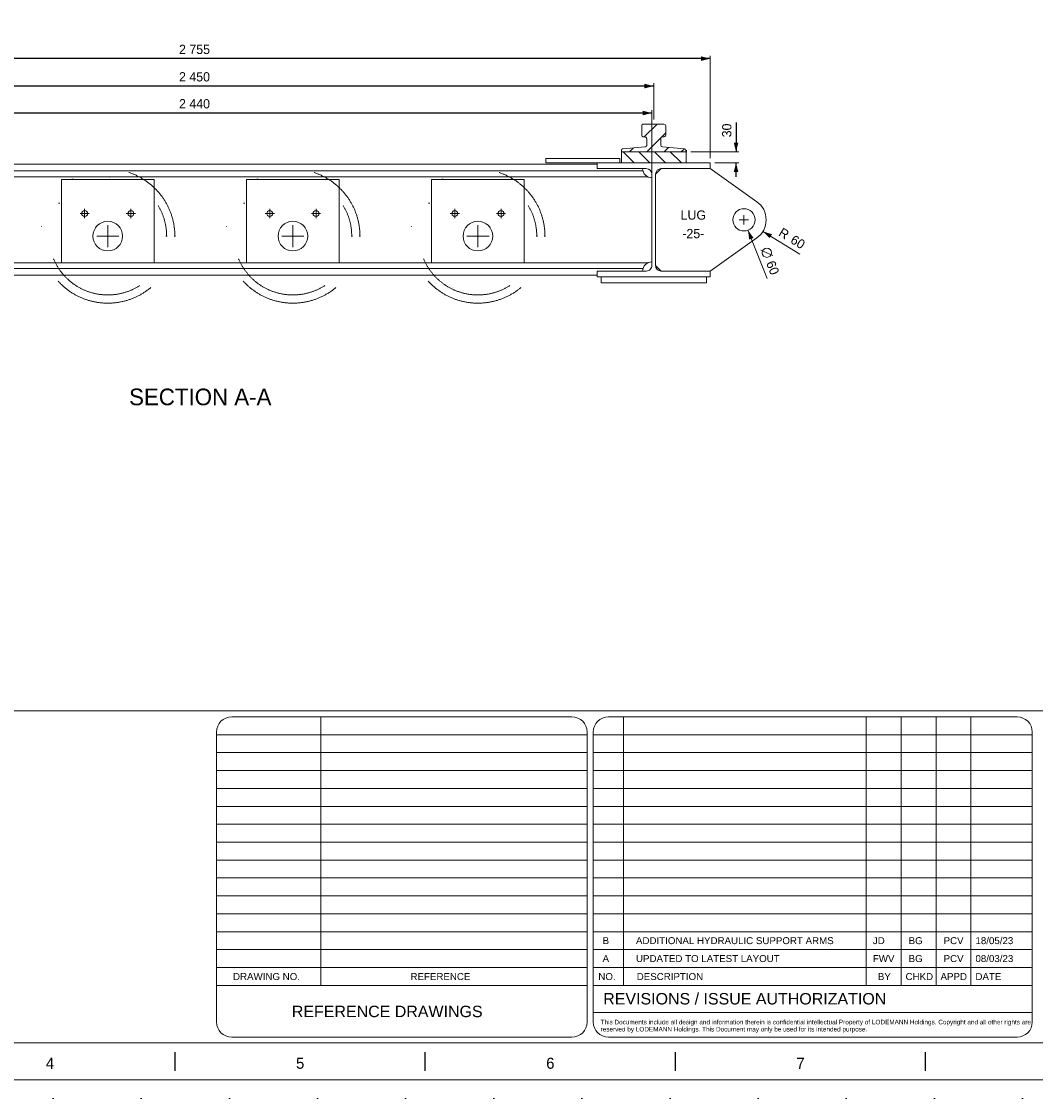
# Model space of a CAD drawing. Header units: millimetres. Extents: x 11264 to 19674, y -752784 to -746844.
# Tile 2 of 56: x 13702 to 16441, y -752784 to -749874. Entities that reach past the tile are written whole.
import ezdxf
from ezdxf.enums import TextEntityAlignment as Align

# ---------------------------------------------------------------- set-up
doc = ezdxf.new("R2010")
doc.units = ezdxf.units.MM
doc.header["$MEASUREMENT"] = 0
for name, pattern in [('DGN Style 1', [238.07239474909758, 0.396127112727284, -237.6762676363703]), ('DGN Style 4', [634.1995074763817, 316.9016901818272, -158.4508450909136, 0.396127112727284, -158.4508450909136]), ('DGN Style 6', [753.4337684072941, 0.396127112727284, -158.4508450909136, 277.2889789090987, -158.4508450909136, 0.396127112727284, -158.4508450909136])]:
    doc.linetypes.add(name, pattern=pattern)
doc.layers.add('01 Title Block', color=7, linetype='Continuous', lineweight=0)
doc.styles.get("Standard").update_dxf_attribs({"font": 'arial.ttf'})
doc.styles.add('Style-Arial', font='arial.ttf')
doc.styles.add('Style-ENGINEERING', font='ENGINEERING.shx')
doc.styles.add('Style-ENGINEERING_0', font='ENGINEERING.shx')
doc.styles.add('Swiss1', font='swiss.ttf', dxfattribs={"height": 1})
doc.dimstyles.new('MetricMM', dxfattribs={"dimtxt": 3, "dimasz": 3, "dimexe": 1.5, "dimexo": 1.5, "dimgap": 1.5, "dimtad": 1, "dimdec": 0, "dimzin": 7, "dimtxsty": 'Style-ENGINEERING_0', "dimcen": 0.09, "dimclrd": 1, "dimclre": 1, "dimclrt": 7, "dimadec": 0, "dimazin": 3, "dimtfac": 1, "dimtdec": 0, "dimtofl": 0, "dimtmove": 0, "dimatfit": 3, "dimfxl": 1, "dimtzin": 7, "dimlwd": -1, "dimlwe": 0, "dimarcsym": 0})

# ---------------------------------------------------------------- blocks, each defined once
blk = doc.blocks.new('*U60')
for p, q in [((-135.2134795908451, -2.470226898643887), (-135.2134795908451, 2.529773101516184)), ((-67.63014625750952, -2.470226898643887), (-67.63014625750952, 2.529773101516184)), ((-0.04681292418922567, -2.470226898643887), (-0.04681292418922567, 2.529773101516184)), ((67.53652040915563, -2.470226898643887), (67.53652040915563, 2.529773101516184))]:
    blk.add_line(p, q)
at = {"char_height": 3.000000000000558, "attachment_point": 5, "line_spacing_factor": 1.2, "style": 'Style-ENGINEERING'}
for s, insert in [('4', (-169.0051462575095, -0.4702268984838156)), ('5', (-101.4218129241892, -0.4702268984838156)), ('6', (-33.83847959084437, -0.4702268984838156)), ('7', (33.74485374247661, -0.4702268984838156))]:
    blk.add_mtext(s, dxfattribs=dict(at, insert=insert))
blk = doc.blocks.new('*U59')
at = {"color": 7, "linetype": 'Continuous', "lineweight": 0, "flags": 128}
blk.add_lwpolyline([(-415.546812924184, 292.0297731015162), (415.4531870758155, 292.0297731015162), (415.4531870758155, -291.9702268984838), (-415.546812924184, -291.9702268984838), (-415.546812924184, 292.0297731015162)], close=True, dxfattribs=at)
at = {"color": 7, "linetype": 'Continuous', "lineweight": 13, "flags": 128}
blk.add_lwpolyline([(-405.5468129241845, 282.0297731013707), (405.4531870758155, 282.0297731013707), (405.4531870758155, -281.9702268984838), (-405.5468129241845, -281.9702268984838), (-405.5468129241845, 282.0297731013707)], close=True, dxfattribs=at)
blk.add_blockref('*U60', (0, -287))
blk = doc.blocks.new('H 305x305x97kgm_2')
at = {"color": 7, "linetype": 'Continuous', "lineweight": 0, "flags": 128}
blk.add_lwpolyline([(304.7999999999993, 0), (304.7999999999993, 15.40000000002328), (172.5499999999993, 15.40000000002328, -0.414213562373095), (157.3500000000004, 30.59999999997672), (157.3500000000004, 277.1999999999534, -0.414213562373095), (172.5499999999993, 292.4000000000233), (304.7999999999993, 292.4000000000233), (304.7999999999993, 307.7999999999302), (0, 307.7999999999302), (0, 292.4000000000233), (132.25, 292.4000000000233, -0.414213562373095), (147.4499999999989, 277.1999999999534), (147.4499999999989, 30.59999999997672, -0.414213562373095), (132.25, 15.40000000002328), (0, 15.40000000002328), (0, 0), (304.7999999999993, 0)], format="xyb", close=True, dxfattribs=at)
blk = doc.blocks.new('*D63')
at = {"color": 1, "linetype": 'Continuous', "lineweight": 0, "transparency": 16777216}
for p, q in [((-2508.623970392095, -323.9651641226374), (-2508.623970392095, -226.3604678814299)), ((-58.62397039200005, -323.9651641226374), (-58.62397039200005, -226.3604678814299))]:
    blk.add_line(p, q, dxfattribs=at)
at = {"color": 1, "linetype": 'Continuous', "transparency": 16777216}
blk.add_line((-58.62397039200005, -233.8604678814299), (-2508.623970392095, -233.8604678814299), dxfattribs=at)
at = {"color": 1, "linetype": 'Continuous', "lineweight": 0, "transparency": 16777216}
blk.add_solid([(-2483.623970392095, -240.1104678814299), (-2508.623970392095, -233.8604678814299), (-2483.623970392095, -227.6104678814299)], dxfattribs=at)
at = {"color": 1, "linetype": 'Continuous', "lineweight": 0, "transparency": 16777216, "extrusion": (0, 0, -1)}
blk.add_solid([(83.62397039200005, -227.6104678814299), (58.62397039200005, -233.8604678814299), (83.62397039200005, -240.1104678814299)], dxfattribs=at)
at = {"layer": 'Defpoints', "color": 7, "linetype": 'Continuous', "lineweight": 0, "transparency": 16777216}
for p in [(-2508.623970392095, -233.860467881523), (-1283.623970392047, -233.860467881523), (-2508.623970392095, -336.4651641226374), (-58.62397039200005, -336.4651641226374)]:
    blk.add_point(p, dxfattribs=at)
at = {"color": 7, "linetype": 'Continuous', "lineweight": 0, "transparency": 16777216, "style": 'Style-ENGINEERING'}
blk.add_text('2 450', height=25, dxfattribs=at).set_placement((-1341.00006902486, -208.8604678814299), align=Align.MIDDLE_LEFT)
blk = doc.blocks.new('*D64')
at = {"color": 1, "linetype": 'Continuous', "lineweight": 0, "transparency": 16777216}
for p, q in [((-2661.023970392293, -428.9651641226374), (-2661.023970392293, -152.2616626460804)), ((93.77602960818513, -428.9651641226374), (93.77602960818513, -152.2616626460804))]:
    blk.add_line(p, q, dxfattribs=at)
at = {"color": 1, "linetype": 'Continuous', "transparency": 16777216}
blk.add_line((93.77602960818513, -159.7616626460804), (-2661.023970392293, -159.7616626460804), dxfattribs=at)
at = {"color": 1, "linetype": 'Continuous', "lineweight": 0, "transparency": 16777216}
blk.add_solid([(-2636.023970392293, -166.0116626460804), (-2661.023970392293, -159.7616626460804), (-2636.023970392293, -153.5116626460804)], dxfattribs=at)
at = {"color": 1, "linetype": 'Continuous', "lineweight": 0, "transparency": 16777216, "extrusion": (0, 0, -1)}
blk.add_solid([(-68.77602960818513, -153.5116626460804), (-93.77602960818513, -159.7616626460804), (-68.77602960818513, -166.0116626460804)], dxfattribs=at)
at = {"layer": 'Defpoints', "color": 7, "linetype": 'Continuous', "lineweight": 0, "transparency": 16777216}
for p in [(-2661.023970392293, -159.7616626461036), (-1283.623970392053, -159.7616626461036), (-2661.023970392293, -441.4651641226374), (93.77602960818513, -441.4651641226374)]:
    blk.add_point(p, dxfattribs=at)
at = {"color": 7, "linetype": 'Continuous', "lineweight": 0, "transparency": 16777216, "style": 'Style-ENGINEERING'}
blk.add_text('2 755', height=25, dxfattribs=at).set_placement((-1341.000069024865, -134.7616626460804), align=Align.MIDDLE_LEFT)
blk = doc.blocks.new('*D65')
at = {"color": 1, "linetype": 'Continuous', "lineweight": 0, "transparency": 16777216}
for p, q in [((-2503.673970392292, -469.3651641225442), (-2503.673970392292, -299.2073976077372)), ((-63.57397039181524, -469.3651641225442), (-63.57397039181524, -299.2073976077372))]:
    blk.add_line(p, q, dxfattribs=at)
at = {"color": 1, "linetype": 'Continuous', "transparency": 16777216}
blk.add_line((-63.57397039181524, -306.7073976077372), (-2503.673970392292, -306.7073976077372), dxfattribs=at)
at = {"color": 1, "linetype": 'Continuous', "lineweight": 0, "transparency": 16777216}
blk.add_solid([(-2478.673970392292, -312.9573976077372), (-2503.673970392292, -306.7073976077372), (-2478.673970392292, -300.4573976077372)], dxfattribs=at)
at = {"color": 1, "linetype": 'Continuous', "lineweight": 0, "transparency": 16777216, "extrusion": (0, 0, -1)}
blk.add_solid([(88.57397039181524, -300.4573976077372), (63.57397039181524, -306.7073976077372), (88.57397039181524, -312.9573976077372)], dxfattribs=at)
at = {"layer": 'Defpoints', "color": 7, "linetype": 'Continuous', "lineweight": 0, "transparency": 16777216}
for p in [(-2503.673970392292, -306.7073976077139), (-1283.623970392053, -306.7073976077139), (-2503.673970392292, -481.8651641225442), (-63.57397039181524, -481.8651641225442)]:
    blk.add_point(p, dxfattribs=at)
at = {"color": 7, "linetype": 'Continuous', "lineweight": 0, "transparency": 16777216, "style": 'Style-ENGINEERING'}
blk.add_text('2 440', height=25, dxfattribs=at).set_placement((-1341.000069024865, -281.7073976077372), align=Align.MIDDLE_LEFT)
blk = doc.blocks.new('*D66')
at = {"color": 1, "linetype": 'Continuous', "lineweight": 0, "transparency": 16777216}
blk.add_line((196.0181472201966, -623.2855678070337), (247.5027265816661, -754.2621195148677), dxfattribs=at)
at = {"color": 7, "linetype": 'Continuous', "lineweight": 0, "transparency": 16777216}
blk.add_line((230.6548104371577, -677.23258875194), (263.0676632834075, -691.3537420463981), dxfattribs=at)
blk.add_circle((246.8612368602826, -684.2931653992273), 12.5, dxfattribs=at)
at = {"color": 1, "linetype": 'Continuous', "lineweight": 0, "transparency": 16777216, "extrusion": (0, 0, -1)}
blk.add_solid([(-199.3472462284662, -648.8390333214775), (-196.0181472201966, -623.2855678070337), (-210.9807477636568, -644.2661084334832)], dxfattribs=at)
at = {"color": 7, "linetype": 'Continuous', "lineweight": 0, "transparency": 16777216, "style": 'Style-ENGINEERING'}
blk.add_text('60', height=25, rotation=291.4589169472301, dxfattribs=at).set_placement((256.0070866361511, -707.5601684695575), align=Align.MIDDLE_LEFT)
blk = doc.blocks.new('*D67')
at = {"color": 1, "linetype": 'Continuous', "lineweight": 0, "transparency": 16777216}
blk.add_line((236.2214685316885, -626.6825300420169), (336.312767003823, -687.9310143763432), dxfattribs=at)
at = {"color": 1, "linetype": 'Continuous', "lineweight": 0, "transparency": 16777216, "extrusion": (0, 0, -1)}
blk.add_solid([(-254.2835516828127, -645.0625097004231), (-236.2214685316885, -626.6825300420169), (-260.8080029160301, -634.4003553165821)], dxfattribs=at)
at = {"color": 7, "linetype": 'Continuous', "lineweight": 0, "transparency": 16777216, "style": 'Style-ENGINEERING'}
for s, p in [('R', (282.9548773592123, -625.9706520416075)), ('60', (314.9413405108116, -645.5440057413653))]:
    blk.add_text(s, height=25, rotation=328.5364455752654, dxfattribs=at).set_placement(p, align=Align.MIDDLE_LEFT)
blk = doc.blocks.new('*D94')
at = {"color": 1, "linetype": 'Continuous', "transparency": 16777216}
for p, q in [((163.6720898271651, -332.1855049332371), (163.6720898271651, -411.5454678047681)), ((163.6720898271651, -478.9651641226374), (163.6720898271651, -441.4651641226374))]:
    blk.add_line(p, q, dxfattribs=at)
at = {"color": 1, "linetype": 'Continuous', "lineweight": 0, "transparency": 16777216}
for p, q in [((41.37602960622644, -411.5454678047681), (171.1720898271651, -411.5454678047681)), ((106.2760296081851, -441.4651641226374), (171.1720898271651, -441.4651641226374))]:
    blk.add_line(p, q, dxfattribs=at)
blk.add_solid([(169.9220898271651, -386.5454678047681), (163.6720898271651, -411.5454678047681), (157.4220898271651, -386.5454678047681)], dxfattribs=at)
at = {"color": 1, "linetype": 'Continuous', "lineweight": 0, "transparency": 16777216, "extrusion": (0, 0, -1)}
blk.add_solid([(-157.4220898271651, -466.4651641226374), (-163.6720898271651, -441.4651641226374), (-169.9220898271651, -466.4651641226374)], dxfattribs=at)
at = {"layer": 'Defpoints', "color": 7, "linetype": 'Continuous', "lineweight": 0, "transparency": 16777216}
for p in [(163.6720898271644, -352.2630195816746), (28.87602960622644, -411.5454678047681), (93.77602960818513, -441.4651641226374), (163.6720898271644, -441.4651641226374)]:
    blk.add_point(p, dxfattribs=at)
at = {"color": 7, "linetype": 'Continuous', "lineweight": 0, "transparency": 16777216, "style": 'Style-ENGINEERING'}
blk.add_text('30', height=25, rotation=90, dxfattribs=at).set_placement((138.6720898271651, -372.3405342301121), align=Align.MIDDLE_LEFT)
blk = doc.blocks.new('*U58')
at = {"linetype": 'DGN Style 6', "lineweight": 0}
h = blk.add_hatch(dxfattribs=at)
h.set_pattern_fill('HATCH', color=5, style=0, pattern_type=2)
h.set_pattern_definition([(45, (166.615101, -404.638374), (-23.33452377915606, 23.33452377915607), [])])
h.paths.add_polyline_path([(28.87602960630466, -408.0924094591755, 0.3917214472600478), (24.26263727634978, -403.1073784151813), (-35.01057806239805, -398.5105204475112, -0.3917214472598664), (-39.62397039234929, -393.525489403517), (-39.62397039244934, -375.8326611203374, -0.5232725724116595), (-32.87397039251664, -371.1489126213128, 0.5232725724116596), (-26.12397039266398, -366.4651641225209), (-26.12397039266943, -341.4651641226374, 0.414213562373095), (-31.1239703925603, -336.4651641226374), (-86.12397039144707, -336.4651641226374, 0.414213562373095), (-91.1239703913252, -341.4651641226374), (-91.12397039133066, -366.4651641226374, 0.414213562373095), (-86.1239703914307, -371.4651641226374), (-82.62397039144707, -371.4651641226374, -0.414213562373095), (-77.62397039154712, -376.4651641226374), (-77.6239703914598, -393.5254894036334, -0.3917214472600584), (-82.23736272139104, -398.5105204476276), (-141.5105780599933, -403.1073784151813, 0.3917214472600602), (-146.1239703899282, -408.0924094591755), (-146.1239703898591, -411.4651641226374), (28.87602960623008, -411.4651641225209)])
h = blk.add_hatch(dxfattribs=at)
h.set_pattern_fill('HATCH', style=0, pattern_type=2)
h.set_pattern_definition([(315, (-113.36017, -426.44812), (21.21320343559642, 21.21320343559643), [])])
h.paths.add_polyline_path([(28.87602960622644, -411.4651641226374), (-146.1239703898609, -411.4651641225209), (-146.1239703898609, -441.4651641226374), (28.87602960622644, -441.4651641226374)])
at = {"color": 7, "linetype": 'Continuous', "lineweight": 0}
for p, q in [((-2479.539215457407, -463.385409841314), (-87.70872532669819, -463.385409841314)), ((-2356.223970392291, -445.3651641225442), (-211.0239703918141, -445.3651641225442)), ((-38.67397039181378, -456.8651641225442), (-53.67397039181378, -471.8651641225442)), ((93.77602960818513, -456.8651641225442), (53.77602960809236, -456.8651641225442)), ((93.77602960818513, -456.8651641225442), (219.8081870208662, -546.4633171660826)), ((-2492.713720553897, -479.3345415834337), (-74.53422023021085, -479.3345415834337)), ((93.77602960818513, -733.8651641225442), (219.8081870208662, -644.2670110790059)), ((-2492.713720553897, -711.3957866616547), (-74.53422023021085, -711.3957866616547)), ((-2479.539215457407, -727.3449184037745), (-87.70872532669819, -727.3449184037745)), ((-53.67397039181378, -718.8651641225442), (-38.67397039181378, -733.8651641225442)), ((-2356.223970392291, -745.3651641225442), (-211.0239703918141, -745.3651641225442)), ((53.77602960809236, -733.8651641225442), (93.77602960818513, -733.8651641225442))]:
    blk.add_line(p, q, dxfattribs=at)
at = {"color": 1, "linetype": 'DGN Style 4', "lineweight": 0}
for p, q in [((-1608.431975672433, -578.3656719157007), (-1583.431975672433, -578.3656719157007)), ((-1595.931975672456, -565.8656719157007), (-1595.931975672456, -590.8656719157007)), ((-1483.432048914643, -578.3656719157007), (-1458.432048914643, -578.3656719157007)), ((-1470.932048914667, -565.8656719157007), (-1470.932048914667, -590.8656719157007)), ((-1083.432000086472, -578.3656719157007), (-1108.432000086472, -578.3656719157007)), ((-1095.932000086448, -565.8656719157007), (-1095.932000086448, -590.8656719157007)), ((-958.4320733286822, -578.3656719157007), (-983.4320733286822, -578.3656719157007)), ((-970.9320733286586, -565.8656719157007), (-970.9320733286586, -590.8656719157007)), ((-583.6239459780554, -578.3656719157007), (-608.6239459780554, -578.3656719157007)), ((-596.1239459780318, -565.8656719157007), (-596.1239459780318, -590.8656719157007)), ((-458.6240192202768, -578.3656719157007), (-483.6240192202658, -578.3656719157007)), ((-471.1240192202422, -565.8656719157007), (-471.1240192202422, -590.8656719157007)), ((-1533.432024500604, -609.3656719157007), (-1533.432024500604, -669.3656719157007)), ((-1033.432024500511, -609.3656719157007), (-1033.432024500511, -669.3656719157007)), ((-533.6239703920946, -609.3656719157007), (-533.6239703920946, -669.3656719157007)), ((172.5431274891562, -595.3651641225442), (197.5431274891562, -595.3651641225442)), ((185.0431274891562, -582.8651641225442), (185.0431274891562, -607.8651641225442)), ((-1563.43202450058, -639.3656719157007), (-1503.43202450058, -639.3656719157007)), ((-1003.432024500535, -639.3656719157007), (-1063.432024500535, -639.3656719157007)), ((-503.6239703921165, -639.3656719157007), (-563.6239703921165, -639.3656719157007))]:
    blk.add_line(p, q, dxfattribs=at)
at = {"color": 7, "lineweight": 13}
blk.add_line((-4055.012303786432, -1922.103673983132), (4054.987696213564, -1922.103673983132), dxfattribs=at)
at = {"color": 7, "linetype": 'DGN Style 1', "lineweight": 0, "flags": 128}
blk.add_lwpolyline([(-4205.012303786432, 2969.951229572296), (4204.987696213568, 2969.951229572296), (4204.987696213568, -2970.048770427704), (-4205.012303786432, -2970.048770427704), (-4205.012303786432, 2969.951229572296)], close=True, dxfattribs=at)
at = {"color": 5, "linetype": 'Continuous', "lineweight": 0, "flags": 128}
blk.add_lwpolyline([(-146.1239703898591, -411.4651641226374), (28.87602960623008, -411.4651641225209), (28.87602960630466, -408.0924094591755, 0.3917214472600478), (24.26263727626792, -403.1073784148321), (-35.01057806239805, -398.5105204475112, -0.3917214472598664), (-39.62397039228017, -393.525489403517), (-39.62397039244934, -375.8326611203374, -0.5232725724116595), (-32.87397039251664, -371.1489126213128, 0.5232725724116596), (-26.12397039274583, -366.4651641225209), (-26.12397039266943, -341.4651641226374, 0.414213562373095), (-31.1239703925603, -336.4651641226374), (-86.12397039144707, -336.4651641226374, 0.414213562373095), (-91.12397039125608, -341.4651641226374), (-91.12397039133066, -366.4651641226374, 0.414213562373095), (-86.12397039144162, -371.4651641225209), (-82.62397039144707, -371.4651641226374, -0.414213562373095), (-77.62397039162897, -376.4651641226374), (-77.6239703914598, -393.5254894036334, -0.3917214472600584), (-82.23736272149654, -398.5105204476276), (-141.5105780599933, -403.1073784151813, 0.3917214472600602), (-146.1239703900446, -408.0924094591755), (-146.1239703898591, -411.4651641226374)], format="xyb", close=True, dxfattribs=at)
at = {"color": 5, "linetype": 'DGN Style 6', "lineweight": 0, "flags": 128}
blk.add_lwpolyline([(28.87602960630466, -408.0924094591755, 0.3917214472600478), (24.26263727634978, -403.1073784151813), (-35.01057806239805, -398.5105204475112, -0.3917214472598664), (-39.62397039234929, -393.525489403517), (-39.62397039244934, -375.8326611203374, -0.5232725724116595), (-32.87397039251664, -371.1489126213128, 0.5232725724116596), (-26.12397039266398, -366.4651641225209), (-26.12397039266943, -341.4651641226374, 0.414213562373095), (-31.1239703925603, -336.4651641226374), (-86.12397039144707, -336.4651641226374, 0.414213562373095), (-91.1239703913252, -341.4651641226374), (-91.12397039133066, -366.4651641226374, 0.414213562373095), (-86.1239703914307, -371.4651641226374), (-82.62397039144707, -371.4651641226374, -0.414213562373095), (-77.62397039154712, -376.4651641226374), (-77.6239703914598, -393.5254894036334, -0.3917214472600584), (-82.23736272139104, -398.5105204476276), (-141.5105780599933, -403.1073784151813, 0.3917214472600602), (-146.1239703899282, -408.0924094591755), (-146.1239703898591, -411.4651641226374), (28.87602960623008, -411.4651641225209), (28.87602960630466, -408.0924094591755)], format="xyb", close=True, dxfattribs=at)
at = {"color": 7, "linetype": 'Continuous', "lineweight": 0, "flags": 128}
for points in [[(-350.5252923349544, -429.4651641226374), (-350.5252923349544, -441.4651641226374), (-150.5239703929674, -441.4651641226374), (-150.5239703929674, -429.4651641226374), (-350.5252923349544, -429.4651641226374)], [(-1658.432000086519, -486.3957866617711), (-1408.432000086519, -486.3957866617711), (-1408.432000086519, -711.3957866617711), (-1658.432000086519, -711.3957866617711), (-1658.432000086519, -486.3957866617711)], [(-908.4320489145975, -486.3957866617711), (-1158.432048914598, -486.3957866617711), (-1158.432048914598, -711.3957866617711), (-908.4320489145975, -711.3957866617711), (-908.4320489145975, -486.3957866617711)], [(-408.6239948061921, -486.3957866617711), (-658.6239948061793, -486.3957866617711), (-658.6239948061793, -711.3957866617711), (-408.6239948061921, -711.3957866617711), (-408.6239948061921, -486.3957866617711)]]:
    blk.add_lwpolyline(points, close=True, dxfattribs=at)
blk.add_lwpolyline([(-146.1239703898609, -411.4651641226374), (-146.1239703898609, -441.4651641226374), (28.87602960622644, -441.4651641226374), (28.87602960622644, -411.4651641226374), (-146.1239703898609, -411.4651641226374)], dxfattribs=at)
at = {"color": 7, "linetype": 'DGN Style 6', "lineweight": 0, "flags": 128}
blk.add_lwpolyline([(28.87602960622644, -411.4651641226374), (-146.1239703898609, -411.4651641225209), (-146.1239703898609, -441.4651641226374), (28.87602960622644, -441.4651641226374), (28.87602960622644, -411.4651641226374)], close=True, dxfattribs=at)
at = {"color": 7, "linetype": 'Continuous', "lineweight": 0, "flags": 128}
blk.add_lwpolyline([(215.0431274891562, -595.3651641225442, 1), (155.0431274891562, -595.3651641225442, 1), (215.0431274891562, -595.3651641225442)], format="xyb", close=True, dxfattribs=at)
at = {"color": 30, "linetype": 'Continuous', "lineweight": 0, "flags": 128}
blk.add_lwpolyline([(-201.0239703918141, -749.2651641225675), (-201.0239703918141, -765.2651641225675), (83.77602960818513, -765.2651641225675), (83.77602960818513, -749.2651641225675), (-201.0239703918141, -749.2651641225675)], close=True, dxfattribs=at)
at = {"color": 7, "linetype": 'DGN Style 6', "lineweight": 0}
for centre, radius in [((-1533.432000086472, -639.3656719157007), 181.2), ((-1033.432000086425, -639.3656719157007), 181.2), ((-533.6239459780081, -639.3656719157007), 181.2), ((-1533.432000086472, -639.3656719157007), 159), ((-1033.432000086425, -639.3656719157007), 159), ((-533.6239459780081, -639.3656719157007), 159)]:
    blk.add_circle(centre, radius, dxfattribs=at)
at = {"color": 7, "linetype": 'Continuous', "lineweight": 0}
for centre, radius in [((-1595.931975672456, -578.3656719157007), 8), ((-1470.932048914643, -578.3656719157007), 8), ((-1095.932000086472, -578.3656719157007), 8), ((-970.9320733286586, -578.3656719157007), 8), ((-596.1239459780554, -578.3656719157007), 8), ((-471.1240192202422, -578.3656719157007), 8), ((-1533.43202450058, -639.3656719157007), 40), ((-1033.432024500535, -639.3656719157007), 40), ((-533.6239703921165, -639.3656719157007), 40)]:
    blk.add_circle(centre, radius, dxfattribs=at)
at = {"color": 7, "linetype": 'Continuous', "lineweight": 0, "extrusion": (0, 0, -1)}
for centre, radius, start, end in [((63.57397039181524, -456.8651641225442), 25, 270, 0), ((-185.0431274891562, -595.3651641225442), 60.00000000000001, 125.4095925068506, 234.5904074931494)]:
    blk.add_arc(centre, radius, start, end, dxfattribs=at)
at = {"color": 7, "linetype": 'Continuous', "lineweight": 0}
blk.add_arc((-63.57397039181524, -733.8651641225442), 25, 90, 180, dxfattribs=at)
at = {"layer": '01 Title Block', "color": 7, "linetype": 'Continuous', "lineweight": 0}
for p, q in [((-957.8490523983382, -2664.521451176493), (-957.8490523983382, -1938.575494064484)), ((-140.6498704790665, -1938.575494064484), (-140.6498624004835, -2664.521451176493)), ((515.2123817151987, -1938.575494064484), (515.2123897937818, -2664.521451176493)), ((609.5997397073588, -1938.575494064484), (609.5997477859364, -2664.521451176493)), ((703.9870976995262, -1938.575493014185), (703.9871057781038, -2664.521450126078)), ((798.3744556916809, -1938.575491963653), (798.3744637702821, -2664.521449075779)), ((-1239.779194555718, -1986.971891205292), (-238.4876590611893, -1986.971891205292)), ((-222.0158389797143, -1986.971891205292), (963.9964254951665, -1986.971891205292)), ((-1239.779194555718, -2035.368288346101), (-238.4876590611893, -2035.368288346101)), ((-222.0158389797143, -2035.368288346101), (963.9964259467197, -2035.368288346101)), ((-1239.779194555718, -2083.764685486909), (-238.4876590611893, -2083.764685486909)), ((-222.0158389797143, -2083.764685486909), (963.9964263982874, -2083.764685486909)), ((-1239.779194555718, -2132.161082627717), (-238.4876590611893, -2132.161082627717)), ((-222.0158389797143, -2132.161082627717), (963.9964268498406, -2132.161082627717)), ((-1239.779194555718, -2180.557479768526), (-238.4876590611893, -2180.557479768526)), ((-222.0158389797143, -2180.557479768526), (963.9964273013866, -2180.557479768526)), ((-1239.779194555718, -2228.953876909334), (-238.4876590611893, -2228.953876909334)), ((-222.0158389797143, -2228.953876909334), (963.9964277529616, -2228.953876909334)), ((-1239.779194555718, -2277.350274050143), (-238.4876590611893, -2277.350274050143)), ((-222.0158389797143, -2277.350274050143), (963.9964282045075, -2277.350274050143)), ((-1239.779194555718, -2325.746671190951), (-238.4876590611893, -2325.746671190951)), ((-222.0158389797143, -2325.746671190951), (963.9964286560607, -2325.746671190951)), ((-1239.779194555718, -2374.143068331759), (-238.4876590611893, -2374.143068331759)), ((-222.0158389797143, -2374.143068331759), (963.9964291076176, -2374.143068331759)), ((-1239.779194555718, -2422.539465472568), (-238.4876590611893, -2422.539465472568)), ((-222.0158389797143, -2422.539465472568), (963.9964295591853, -2422.539465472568)), ((-1239.779194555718, -2470.935862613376), (-238.4876590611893, -2470.935862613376)), ((-222.0158389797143, -2470.935862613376), (963.9964300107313, -2470.935862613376)), ((-1239.779194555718, -2519.332259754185), (-238.4876590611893, -2519.332259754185)), ((-222.0158389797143, -2519.332259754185), (963.9964304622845, -2519.332259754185)), ((-1239.779194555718, -2567.728656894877), (-238.4876590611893, -2567.728656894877)), ((-222.0158389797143, -2567.728656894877), (963.9964309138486, -2567.728656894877)), ((-1239.77919455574, -2616.125054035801), (-238.4876590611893, -2616.125054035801)), ((-1239.77919455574, -2616.125054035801), (-238.4876590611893, -2616.125054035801)), ((-222.0158389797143, -2616.125054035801), (858.3349924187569, -2616.125054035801)), ((-222.0158389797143, -2616.125054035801), (963.9964313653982, -2616.125054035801)), ((-1239.77919455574, -2664.521451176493), (-238.4876590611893, -2664.521451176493)), ((-222.0158389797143, -2664.521451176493), (963.9964318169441, -2664.521451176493)), ((-222.0158389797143, -2737.625577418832), (963.9964324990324, -2737.625577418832))]:
    blk.add_line(p, q, dxfattribs=at)
at = {"layer": '01 Title Block', "color": 7, "linetype": 'Continuous', "lineweight": 0, "flags": 128}
for points in [[(-1198.599644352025, -1938.575494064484), (-279.6672092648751, -1938.575494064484, -0.414213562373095), (-238.4876590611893, -1979.755044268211), (-238.4876590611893, -2763.23397349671, -0.414213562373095), (-279.6672092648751, -2804.413523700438), (-1198.599644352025, -2804.413523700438, -0.414213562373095), (-1239.779194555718, -2763.23397349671), (-1239.779194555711, -1979.755044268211, -0.414213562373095), (-1198.599644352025, -1938.575494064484)], [(-180.8362887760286, -1938.575494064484), (922.8168829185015, -1938.575494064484, -0.414213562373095), (963.996433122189, -1979.755044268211), (963.996433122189, -2763.23397349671, -0.414213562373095), (922.8168829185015, -2804.413523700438), (-180.8362887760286, -2804.413523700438, -0.414213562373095), (-222.0158389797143, -2763.23397349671), (-222.0158389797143, -1979.755044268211, -0.414213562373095), (-180.8362887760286, -1938.575494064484)]]:
    blk.add_lwpolyline(points, format="xyb", close=True, dxfattribs=at)
at = {"xscale": 9.999999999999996, "yscale": 9.999999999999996, "zscale": 9.999999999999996}
blk.add_blockref('*U59', (0.4558254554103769, -0.3465014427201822), dxfattribs=at)
at = {"color": 7, "linetype": 'Continuous', "lineweight": 0}
blk.add_blockref('H 305x305x97kgm_2', (-211.0239703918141, -749.2651641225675), dxfattribs=at)
at = {"color": 7, "linetype": 'DGN Style 6', "lineweight": 0, "insert": (48.36412503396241, -607.6202039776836), "char_height": 25, "attachment_point": 5, "line_spacing_factor": 1.2, "style": 'Style-ENGINEERING'}
blk.add_mtext('LUG\\P-25-', dxfattribs=at)
at = {"linetype": 'Continuous', "lineweight": 13, "insert": (-1283.623970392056, -1074.262211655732), "char_height": 45, "width": 1905.977658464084, "attachment_point": 5, "line_spacing_factor": 0.9, "style": 'Style-ENGINEERING'}
blk.add_mtext('SECTION A-A', dxfattribs=at)
at = {"char_height": 18.80424178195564, "attachment_point": 1, "line_spacing_factor": 1.538531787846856, "style": 'Style-Arial'}
for s, insert in [('B', (-196.7886107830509, -2534.128337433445)), ('ADDITIONAL HYDRAULIC SUPPORT ARMS', (-106.6368117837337, -2534.128337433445)), ('JD', (533.3254227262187, -2534.128337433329)), ('BG', (629.8841545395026, -2534.128337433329)), ('PCV', (724.3861730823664, -2534.128337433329)), ('18/05/23', (810.4606802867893, -2534.128337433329)), ('A', (-196.7886107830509, -2582.52473457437)), ('UPDATED TO LATEST LAYOUT', (-106.6368117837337, -2582.52473457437)), ('FWV', (533.3254227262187, -2582.52473457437)), ('BG', (629.8841545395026, -2582.52473457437)), ('PCV', (724.3861730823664, -2582.52473457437)), ('08/03/23', (810.4606802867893, -2582.52473457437))]:
    blk.add_mtext(s, dxfattribs=dict(at, insert=insert))
at = {"layer": '01 Title Block', "color": 7, "linetype": 'Continuous', "lineweight": 0, "attachment_point": 1}
for s, insert, char_height, width, line_spacing_factor in [('DRAWING NO. ', (-1195.178562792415, -2631.146341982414), 18.80424178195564, 206.303750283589, 0.9385317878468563), ('REFERENCE ', (-715.7804347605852, -2631.146341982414), 18.80424178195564, 206.303750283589, 0.9385317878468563), ('NO.', (-208.2044481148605, -2631.146341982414), 18.80424178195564, 54.25817534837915, 0.9385317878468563), ('DESCRIPTION ', (-104.615929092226, -2631.146341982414), 18.80424178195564, 206.303750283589, 0.9385317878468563), ('BY', (546.8983015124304, -2631.146341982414), 18.80424178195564, 116.0769161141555, 0.9385317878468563), ('CHKD', (621.5713037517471, -2631.146342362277), 18.80424178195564, 81.95692509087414, 0.9385317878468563), ('APPD', (716.073322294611, -2631.146341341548), 18.80424178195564, 81.95692509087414, 0.9385317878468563), ('DATE', (810.4606802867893, -2631.146341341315), 18.80424178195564, 82.2767413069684, 0.9385317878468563), ('REVISIONS / ISSUE AUTHORIZATION\\fArial|b1|i0|c00|p39; ', (-195.0701304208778, -2685.110159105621), 30.88466265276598, 791.990250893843, 0.9385317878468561), ('REFERENCE DRAWINGS ', (-1036.219871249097, -2719.392457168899), 30.88466265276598, 791.990250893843, 0.9385317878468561)]:
    blk.add_mtext(s, dxfattribs=dict(at, insert=insert, char_height=char_height, width=width, line_spacing_factor=line_spacing_factor))
at = {"layer": '01 Title Block', "color": 7, "linetype": 'Continuous', "lineweight": 0, "insert": (-202.0512913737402, -2757.364731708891), "char_height": 12.35386506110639, "width": 1211.164891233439, "attachment_point": 1, "line_spacing_factor": 0.9385317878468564, "style": 'Swiss1'}
blk.add_mtext('\\fArial|b0|i0|c00|p39;This Documents include all design and information therein is confidential intellectual Property of LODEMANN Holdings. Copyright and all other rights are reserved by LODEMANN Holdings. This Document may only be used for its intended purpose.\\fArial|b1|i0|c00|p39;        ', dxfattribs=at)
at = {"color": 1, "linetype": 'Continuous'}
for base, p1, p2, picture, middle in [((-2661.023970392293, -159.7616626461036), (93.77602960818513, -441.4651641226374), (-2661.023970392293, -441.4651641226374), '*D64', (-1283.623970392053, -159.7616626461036)), ((-2508.623970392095, -233.860467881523), (-58.62397039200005, -336.4651641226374), (-2508.623970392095, -336.4651641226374), '*D63', (-1283.623970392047, -233.860467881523)), ((-2503.673970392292, -306.7073976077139), (-63.57397039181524, -481.8651641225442), (-2503.673970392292, -481.8651641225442), '*D65', (-1283.623970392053, -306.7073976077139))]:
    dim = blk.add_linear_dim(base=base, p1=p1, p2=p2, angle=180, text='\\FSTANDARD;<>', dimstyle='MetricMM', override={"dimtxt": 25, "dimasz": 25, "dimexe": 7.5, "dimexo": 12.5, "dimgap": 12.5}, dxfattribs=at)
    dim.commit()
    dim.dimension.update_dxf_attribs({"geometry": picture, "text_midpoint": middle})
dim = blk.add_linear_dim(base=(163.6720898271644, -441.4651641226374), p1=(28.87602960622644, -411.5454678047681), p2=(93.77602960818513, -441.4651641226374), angle=270, text='\\FSTANDARD;<>', dimstyle='MetricMM', override={"dimtxt": 25, "dimasz": 25, "dimexe": 7.5, "dimexo": 12.5, "dimgap": 12.5, "dimatfit": 0}, dxfattribs=at)
dim.commit()
dim.dimension.update_dxf_attribs({"geometry": '*D94', "text_midpoint": (163.6720898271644, -352.2630195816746), "dimtype": 128})
at = {"color": 1, "linetype": 'Continuous', "lineweight": 0}
for mpoint, override, picture, middle in [((196.0181472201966, -623.2855678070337), {"dimtxt": 25, "dimasz": 25, "dimexe": 7.5, "dimexo": 12.5, "dimgap": 12.5, "dimlfac": 2, "dimse1": 1, "dimse2": 1, "dimlwd": 65534}, '*D66', (233.2620177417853, -718.0338165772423)), ((236.2214685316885, -626.6825300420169), {"dimtxt": 25, "dimasz": 25, "dimexe": 7.5, "dimexo": 12.5, "dimgap": 12.5, "dimse1": 1, "dimse2": 1, "dimlwd": 65534}, '*D67', (303.1093709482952, -667.6129875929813))]:
    dim = blk.add_radius_dim(center=(185.0431274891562, -595.3651641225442), mpoint=mpoint, text='\\FSTANDARD;<>', dimstyle='MetricMM', override=override, dxfattribs=at)
    dim.commit()
    dim.dimension.update_dxf_attribs({"geometry": picture, "text_midpoint": middle, "dimtype": 132})

msp = doc.modelspace()

# ---------------------------------------------------------------- block references
at = {"color": 7, "linetype": 'DGN Style 1', "lineweight": 0}
msp.add_blockref('*U58', (15468.65, -749814.3500000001), dxfattribs=at)

doc.saveas('drawing.dxf')
